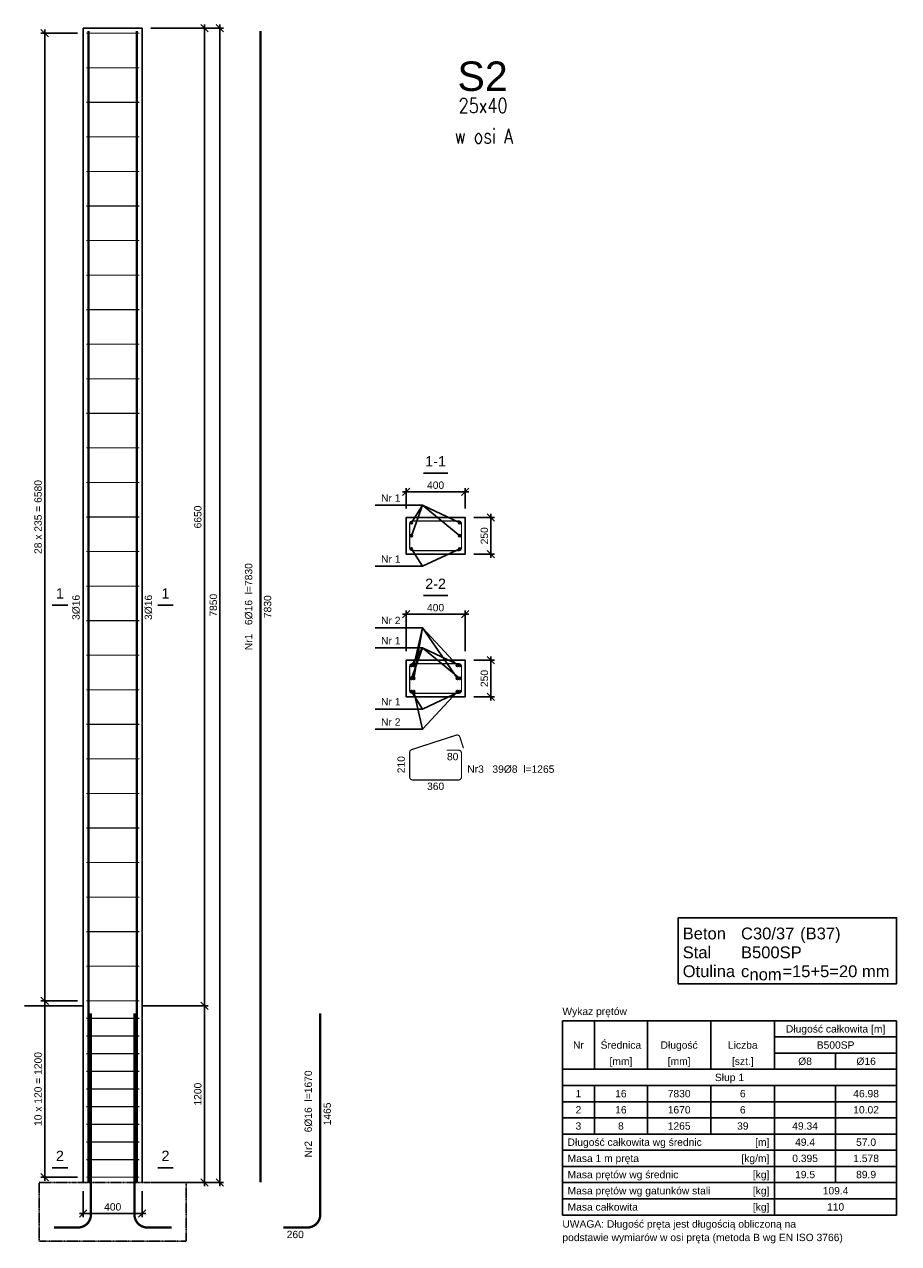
# Model space of a CAD drawing. Header units: millimetres. Extents: x -175722 to -110961, y 52375 to 104640.
# Tile 1 of 146: x -174684 to -168743, y 52375 to 60666. Entities that reach past the tile are written whole.
import ezdxf
from ezdxf.enums import TextEntityAlignment as Align

# ---------------------------------------------------------------- set-up
doc = ezdxf.new("R2010")
doc.units = ezdxf.units.MM
doc.linetypes.add('DASHED', pattern=[0.75, 0.5, -0.25])
for name, color, linetype in [('AS_Balustrady', 53, 'Continuous'), ('SPECBUD_Cienkie', 9, 'Continuous'), ('SPECBUD_Grube', 7, 'Continuous'), ('SPECBUD_Opisy', 6, 'Continuous'), ('SPECBUD_Pręty zbrojeniowe', 1, 'Continuous'), ('SPECBUD_Wymiary', 9, 'Continuous')]:
    doc.layers.add(name, color=color, linetype=linetype)
doc.styles.add('Arial', font='arial.ttf', dxfattribs={"height": 90})
doc.styles.add('e-cad_3', font='simplex.shx', dxfattribs={"width": 0.8})
doc.styles.add('SPECBUD_TXT', font='arial.ttf')
doc.dimstyles.new('SPECBUD_mm_20', dxfattribs={"dimscale": 20, "dimtxt": 2.5, "dimasz": 2.5, "dimexe": 1.25, "dimexo": 3, "dimgap": 1, "dimtad": 1, "dimdec": 0, "dimzin": 0, "dimtxsty": 'SPECBUD_TXT', "dimblk": 'OBLIQUE', "dimblk1": 'OBLIQUE', "dimblk2": 'OBLIQUE', "dimcen": 1, "dimclrt": 7, "dimadec": 0, "dimazin": 0, "dimtfac": 1, "dimtdec": 4, "dimtofl": 0, "dimtmove": 0, "dimatfit": 3, "dimfxl": 0, "dimtolj": 1, "dimtzin": 0, "dimarcsym": 0})

# ---------------------------------------------------------------- blocks, each defined once
blk = doc.blocks.new('_Oblique')
at = {"color": 0, "linetype": 'ByBlock', "lineweight": -2}
blk.add_line((-0.5, -0.5), (0.5, 0.5), dxfattribs=at)
blk = doc.blocks.new('*D478')
at = {"color": 0, "lineweight": -2, "transparency": 16777216}
for p, q in [((895.28, -63.5), (1283.6, -63.5)), ((1258.6, -6738.5), (1258.6, -38.5)), ((895.28, -6713.5), (1283.6, -6713.5)), ((1257.35, -6713.5), (1257.35, -6713.5))]:
    blk.add_line(p, q, dxfattribs=at)
at = {"layer": 'Defpoints', "color": 0, "transparency": 16777216}
for p in [(835.28, -63.5), (835.28, -6713.5)]:
    blk.add_point(p, dxfattribs=at)
at = {"transparency": 16777216, "xscale": 50, "yscale": 50}
for p, rotation in [((1258.6, -63.5), 90), ((1258.6, -6713.5), 270)]:
    blk.add_blockref('_Oblique', p, dxfattribs=dict(at, rotation=rotation))
at = {"color": 7, "transparency": 16777216, "style": 'SPECBUD_TXT'}
blk.add_text('6650', height=50, rotation=90, dxfattribs=at).set_placement((1238.6, -3388.5), align=Align.CENTER)
blk = doc.blocks.new('*D479')
at = {"color": 0, "lineweight": -2, "transparency": 16777216}
for p, q in [((895.28, -6713.5), (1283.6, -6713.5)), ((1258.6, -7938.5), (1258.6, -6688.5)), ((895.28, -7913.5), (1283.6, -7913.5)), ((1257.35, -7913.5), (1257.35, -7913.5))]:
    blk.add_line(p, q, dxfattribs=at)
at = {"layer": 'Defpoints', "color": 0, "transparency": 16777216}
for p in [(835.28, -6713.5), (835.28, -7913.5)]:
    blk.add_point(p, dxfattribs=at)
at = {"transparency": 16777216, "xscale": 50, "yscale": 50}
for p, rotation in [((1258.6, -6713.5), 90), ((1258.6, -7913.5), 270)]:
    blk.add_blockref('_Oblique', p, dxfattribs=dict(at, rotation=rotation))
at = {"color": 7, "transparency": 16777216, "style": 'SPECBUD_TXT'}
blk.add_text('1200', height=50, rotation=90, dxfattribs=at).set_placement((1238.6, -7313.5), align=Align.CENTER)
blk = doc.blocks.new('*D480')
at = {"color": 0, "lineweight": -2, "transparency": 16777216}
for p, q in [((895.28, -63.5), (1389.43, -63.5)), ((1364.43, -7938.5), (1364.43, -38.5)), ((895.28, -7913.5), (1389.43, -7913.5)), ((1363.18, -7913.5), (1363.18, -7913.5))]:
    blk.add_line(p, q, dxfattribs=at)
at = {"layer": 'Defpoints', "color": 0, "transparency": 16777216}
for p in [(835.28, -63.5), (835.28, -7913.5)]:
    blk.add_point(p, dxfattribs=at)
at = {"transparency": 16777216, "xscale": 50, "yscale": 50}
for p, rotation in [((1364.43, -63.5), 90), ((1364.43, -7913.5), 270)]:
    blk.add_blockref('_Oblique', p, dxfattribs=dict(at, rotation=rotation))
at = {"color": 7, "transparency": 16777216, "style": 'SPECBUD_TXT'}
blk.add_text('7850', height=50, rotation=90, dxfattribs=at).set_placement((1344.43, -3988.5), align=Align.CENTER)
blk = doc.blocks.new('*D481')
at = {"color": 0, "lineweight": -2, "transparency": 16777216}
for p, q in [((435.28, -7973.5), (435.28, -8150.16)), ((835.28, -7973.5), (835.28, -8150.16)), ((410.28, -8125.16), (860.28, -8125.16)), ((435.28, -8123.91), (435.28, -8123.91))]:
    blk.add_line(p, q, dxfattribs=at)
at = {"layer": 'Defpoints', "color": 0, "transparency": 16777216}
for p in [(435.28, -7913.5), (835.28, -7913.5)]:
    blk.add_point(p, dxfattribs=at)
at = {"transparency": 16777216, "xscale": 50, "yscale": 50, "rotation": 180}
blk.add_blockref('_Oblique', (435.28, -8125.16), dxfattribs=at)
at = {"transparency": 16777216, "xscale": 50, "yscale": 50}
blk.add_blockref('_Oblique', (835.28, -8125.16), dxfattribs=at)
at = {"color": 7, "transparency": 16777216, "style": 'SPECBUD_TXT'}
blk.add_text('400', height=50, dxfattribs=at).set_placement((635.28, -8105.16), align=Align.CENTER)
blk = doc.blocks.new('*D482')
at = {"color": 0, "lineweight": -2, "transparency": 16777216}
for p, q in [((395.28, -6678.5), (148.03, -6678.5)), ((173.03, -7903.5), (173.03, -6653.5)), ((395.28, -7878.5), (148.03, -7878.5)), ((174.28, -7878.5), (174.28, -7878.5))]:
    blk.add_line(p, q, dxfattribs=at)
at = {"layer": 'Defpoints', "color": 0, "transparency": 16777216}
for p in [(455.28, -6678.5), (455.28, -7878.5)]:
    blk.add_point(p, dxfattribs=at)
at = {"transparency": 16777216, "xscale": 50, "yscale": 50}
for p, rotation in [((173.03, -6678.5), 90), ((173.03, -7878.5), 270)]:
    blk.add_blockref('_Oblique', p, dxfattribs=dict(at, rotation=rotation))
at = {"color": 7, "transparency": 16777216, "style": 'SPECBUD_TXT'}
blk.add_text('10 x 120 = 1200', height=50, rotation=90, dxfattribs=at).set_placement((153.03, -7278.5), align=Align.CENTER)
blk = doc.blocks.new('*D483')
at = {"color": 0, "lineweight": -2, "transparency": 16777216}
for p, q in [((173.03, -6703.5), (173.03, -73.5)), ((395.28, -98.5), (148.03, -98.5)), ((395.28, -6678.5), (148.03, -6678.5)), ((174.28, -6678.5), (174.28, -6678.5))]:
    blk.add_line(p, q, dxfattribs=at)
at = {"layer": 'Defpoints', "color": 0, "transparency": 16777216}
for p in [(455.28, -98.5), (455.28, -6678.5)]:
    blk.add_point(p, dxfattribs=at)
at = {"transparency": 16777216, "xscale": 50, "yscale": 50}
for p, rotation in [((173.03, -98.5), 90), ((173.03, -6678.5), 270)]:
    blk.add_blockref('_Oblique', p, dxfattribs=dict(at, rotation=rotation))
at = {"color": 7, "transparency": 16777216, "style": 'SPECBUD_TXT'}
blk.add_text('28 x 235 = 6580', height=50, rotation=90, dxfattribs=at).set_placement((153.03, -3388.5), align=Align.CENTER)
blk = doc.blocks.new('*D484')
at = {"color": 0, "lineweight": -2, "transparency": 16777216}
for p, q in [((3089.72, -3391.33), (3231.12, -3391.33)), ((3206.12, -3666.33), (3206.12, -3366.33)), ((3089.72, -3641.33), (3231.12, -3641.33)), ((3204.87, -3641.33), (3204.87, -3641.33))]:
    blk.add_line(p, q, dxfattribs=at)
at = {"layer": 'Defpoints', "color": 0, "transparency": 16777216}
for p in [(3029.72, -3391.33), (3029.72, -3641.33)]:
    blk.add_point(p, dxfattribs=at)
at = {"transparency": 16777216, "xscale": 50, "yscale": 50}
for p, rotation in [((3206.12, -3391.33), 90), ((3206.12, -3641.33), 270)]:
    blk.add_blockref('_Oblique', p, dxfattribs=dict(at, rotation=rotation))
at = {"color": 7, "transparency": 16777216, "style": 'SPECBUD_TXT'}
blk.add_text('250', height=50, rotation=90, dxfattribs=at).set_placement((3186.12, -3516.33), align=Align.CENTER)
blk = doc.blocks.new('*D485')
at = {"color": 0, "lineweight": -2, "transparency": 16777216}
for p, q in [((2604.72, -3217.04), (3054.72, -3217.04)), ((2629.72, -3331.33), (2629.72, -3192.04)), ((2629.72, -3218.29), (2629.72, -3218.29)), ((3029.72, -3331.33), (3029.72, -3192.04))]:
    blk.add_line(p, q, dxfattribs=at)
at = {"layer": 'Defpoints', "color": 0, "transparency": 16777216}
for p in [(2629.72, -3391.33), (3029.72, -3391.33)]:
    blk.add_point(p, dxfattribs=at)
at = {"transparency": 16777216, "xscale": 50, "yscale": 50, "rotation": 180}
blk.add_blockref('_Oblique', (2629.72, -3217.04), dxfattribs=at)
at = {"transparency": 16777216, "xscale": 50, "yscale": 50}
blk.add_blockref('_Oblique', (3029.72, -3217.04), dxfattribs=at)
at = {"color": 7, "transparency": 16777216, "style": 'SPECBUD_TXT'}
blk.add_text('400', height=50, dxfattribs=at).set_placement((2829.72, -3197.04), align=Align.CENTER)
blk = doc.blocks.new('*D486')
at = {"color": 0, "lineweight": -2, "transparency": 16777216}
for p, q in [((3089.72, -4361.77), (3231.12, -4361.77)), ((3206.12, -4636.77), (3206.12, -4336.77)), ((3089.72, -4611.77), (3231.12, -4611.77)), ((3204.87, -4611.77), (3204.87, -4611.77))]:
    blk.add_line(p, q, dxfattribs=at)
at = {"layer": 'Defpoints', "color": 0, "transparency": 16777216}
for p in [(3029.72, -4361.77), (3029.72, -4611.77)]:
    blk.add_point(p, dxfattribs=at)
at = {"transparency": 16777216, "xscale": 50, "yscale": 50}
for p, rotation in [((3206.12, -4361.77), 90), ((3206.12, -4611.77), 270)]:
    blk.add_blockref('_Oblique', p, dxfattribs=dict(at, rotation=rotation))
at = {"color": 7, "transparency": 16777216, "style": 'SPECBUD_TXT'}
blk.add_text('250', height=50, rotation=90, dxfattribs=at).set_placement((3186.12, -4486.77), align=Align.CENTER)
blk = doc.blocks.new('*D487')
at = {"color": 0, "lineweight": -2, "transparency": 16777216}
for p, q in [((2604.72, -4049.88), (3054.72, -4049.88)), ((2629.72, -4301.77), (2629.72, -4024.88)), ((2629.72, -4051.13), (2629.72, -4051.13)), ((3029.72, -4301.77), (3029.72, -4024.88))]:
    blk.add_line(p, q, dxfattribs=at)
at = {"layer": 'Defpoints', "color": 0, "transparency": 16777216}
for p in [(2629.72, -4361.77), (3029.72, -4361.77)]:
    blk.add_point(p, dxfattribs=at)
at = {"transparency": 16777216, "xscale": 50, "yscale": 50, "rotation": 180}
blk.add_blockref('_Oblique', (2629.72, -4049.88), dxfattribs=at)
at = {"transparency": 16777216, "xscale": 50, "yscale": 50}
blk.add_blockref('_Oblique', (3029.72, -4049.88), dxfattribs=at)
at = {"color": 7, "transparency": 16777216, "style": 'SPECBUD_TXT'}
blk.add_text('400', height=50, dxfattribs=at).set_placement((2829.72, -4029.88), align=Align.CENTER)
blk = doc.blocks.new('SPECBUD_SOKWITY2_20260225214019')
at = {"layer": 'SPECBUD_Pręty zbrojeniowe', "ltscale": 4}
h = blk.add_hatch(color=256, dxfattribs=at)
edge = h.paths.add_edge_path()
edge.add_arc((2665.72, -3427.33), 8, 0, 360)
h = blk.add_hatch(color=256, dxfattribs=at)
edge = h.paths.add_edge_path()
edge.add_arc((2993.72, -3427.33), 8, 0, 360)
h = blk.add_hatch(color=256, dxfattribs=at)
edge = h.paths.add_edge_path()
edge.add_arc((2665.72, -3516.33), 8, 0, 360)
h = blk.add_hatch(color=256, dxfattribs=at)
edge = h.paths.add_edge_path()
edge.add_arc((2993.72, -3516.33), 8, 0, 360)
h = blk.add_hatch(color=256, dxfattribs=at)
edge = h.paths.add_edge_path()
edge.add_arc((2665.72, -3605.33), 8, 0, 360)
h = blk.add_hatch(color=256, dxfattribs=at)
edge = h.paths.add_edge_path()
edge.add_arc((2993.72, -3605.33), 8, 0, 360)
h = blk.add_hatch(color=256, dxfattribs=at)
edge = h.paths.add_edge_path()
edge.add_arc((2665.72, -4397.77), 8, 0, 360)
h = blk.add_hatch(color=256, dxfattribs=at)
edge = h.paths.add_edge_path()
edge.add_arc((2681.72, -4397.77), 8, 0, 360)
h = blk.add_hatch(color=256, dxfattribs=at)
edge = h.paths.add_edge_path()
edge.add_arc((2977.72, -4397.77), 8, 0, 360)
h = blk.add_hatch(color=256, dxfattribs=at)
edge = h.paths.add_edge_path()
edge.add_arc((2993.72, -4397.77), 8, 0, 360)
h = blk.add_hatch(color=256, dxfattribs=at)
edge = h.paths.add_edge_path()
edge.add_arc((2665.72, -4486.77), 8, 0, 360)
h = blk.add_hatch(color=256, dxfattribs=at)
edge = h.paths.add_edge_path()
edge.add_arc((2681.72, -4486.77), 8, 0, 360)
h = blk.add_hatch(color=256, dxfattribs=at)
edge = h.paths.add_edge_path()
edge.add_arc((2977.72, -4486.77), 8, 0, 360)
h = blk.add_hatch(color=256, dxfattribs=at)
edge = h.paths.add_edge_path()
edge.add_arc((2993.72, -4486.77), 8, 0, 360)
h = blk.add_hatch(color=256, dxfattribs=at)
edge = h.paths.add_edge_path()
edge.add_arc((2665.72, -4575.77), 8, 0, 360)
h = blk.add_hatch(color=256, dxfattribs=at)
edge = h.paths.add_edge_path()
edge.add_arc((2681.72, -4575.77), 8, 0, 360)
h = blk.add_hatch(color=256, dxfattribs=at)
edge = h.paths.add_edge_path()
edge.add_arc((2977.72, -4575.77), 8, 0, 360)
h = blk.add_hatch(color=256, dxfattribs=at)
edge = h.paths.add_edge_path()
edge.add_arc((2993.72, -4575.77), 8, 0, 360)
at = {"layer": 'SPECBUD_Cienkie', "linetype": 'Continuous', "ltscale": 4}
for p, q in [((3909.31, -7144.69), (3909.31, -6814.45)), ((4268.68, -7144.69), (4268.68, -6814.45)), ((4701.06, -7144.69), (4701.06, -6814.45)), ((5133.44, -7144.69), (5133.44, -6814.45)), ((5133.44, -6924.53), (5962.74, -6924.53)), ((5133.44, -7034.61), (5962.74, -7034.61)), ((5548.09, -7034.61), (5548.09, -7144.69)), ((3691.35, -7254.77), (5962.74, -7254.77)), ((3909.31, -7585.01), (3909.31, -7254.77)), ((4268.68, -7585.01), (4268.68, -7254.77)), ((4701.06, -7585.01), (4701.06, -7254.77)), ((5133.44, -8135.41), (5133.44, -7254.77)), ((5548.09, -7915.25), (5548.09, -7254.77)), ((3691.35, -7364.85), (5962.74, -7364.85)), ((3691.35, -7474.93), (5962.74, -7474.93)), ((3691.35, -7695.09), (5962.74, -7695.09)), ((3691.35, -7805.17), (5962.74, -7805.17)), ((3691.35, -7915.25), (5962.74, -7915.25)), ((3691.35, -8025.33), (5962.74, -8025.33))]:
    blk.add_line(p, q, dxfattribs=at)
for points in [[(435.28, -6713.5), (35.28, -6713.5)], [(835.28, -6713.5), (1235.28, -6713.5)]]:
    blk.add_lwpolyline(points, dxfattribs=at)
at = {"layer": 'SPECBUD_Cienkie', "linetype": 'DASHED', "ltscale": 4}
blk.add_lwpolyline([(135.28, -8313.5), (135.28, -7913.5), (385.28, -7913.5), (385.28, -7913.5), (885.28, -7913.5), (885.28, -7913.5), (1135.28, -7913.5), (1135.28, -8313.5), (135.28, -8313.5)], dxfattribs=at)
at = {"layer": 'SPECBUD_Grube', "linetype": 'Continuous', "ltscale": 4}
for p, q in [((3691.35, -6814.45), (5962.74, -6814.45)), ((3691.35, -8135.41), (3691.35, -6814.45)), ((5962.74, -8135.41), (5962.74, -6814.45)), ((3691.35, -7144.69), (5962.74, -7144.69)), ((3691.35, -7585.01), (5962.74, -7585.01)), ((3691.35, -8135.41), (5962.74, -8135.41))]:
    blk.add_line(p, q, dxfattribs=at)
for points in [[(435.28, -63.5), (435.28, -7913.5)], [(435.28, -63.5), (835.28, -63.5)], [(835.28, -63.5), (835.28, -7913.5)], [(2629.72, -3391.33), (2629.72, -3391.33), (3029.72, -3391.33), (3029.72, -3391.33), (3029.72, -3641.33), (3029.72, -3641.33), (2629.72, -3641.33), (2629.72, -3641.33), (2629.72, -3391.33)], [(2629.72, -4361.77), (2629.72, -4361.77), (3029.72, -4361.77), (3029.72, -4361.77), (3029.72, -4611.77), (3029.72, -4611.77), (2629.72, -4611.77), (2629.72, -4611.77), (2629.72, -4361.77)]]:
    blk.add_lwpolyline(points, dxfattribs=at)
blk.add_lwpolyline([(4477.11, -6114.11), (5962.74, -6114.11), (5962.74, -6563.25), (4477.11, -6563.25)], close=True, dxfattribs=at)
at = {"layer": 'SPECBUD_Opisy', "linetype": 'Continuous', "ltscale": 4}
for p, q in [((2746.65, -3090.03), (2912.79, -3090.03)), ((2418.04, -3308.77), (2705.61, -3308.77)), ((2418.04, -3723.89), (2705.61, -3723.89)), ((2746.65, -3922.87), (2912.79, -3922.87)), ((329.45, -3988.5), (223.62, -3988.5)), ((941.12, -3988.5), (1046.96, -3988.5)), ((2418.04, -4141.61), (2705.61, -4141.61)), ((2418.04, -4279.21), (2705.61, -4279.21)), ((2418.04, -4694.33), (2705.61, -4694.33)), ((2418.04, -4831.93), (2705.61, -4831.93)), ((329.44, -7813.5), (223.6, -7813.5)), ((941.12, -7813.5), (1046.96, -7813.5))]:
    blk.add_line(p, q, dxfattribs=at)
for points in [[(2705.61, -3308.77), (2740.89, -3308.77), (2665.72, -3427.33)], [(2705.61, -3308.77), (2740.89, -3308.77), (2665.72, -3516.33)], [(2705.61, -3308.77), (2740.89, -3308.77), (2993.72, -3427.33)], [(2705.61, -3308.77), (2740.89, -3308.77), (2993.72, -3516.33)], [(2705.61, -3723.89), (2740.89, -3723.89), (2665.72, -3605.33)], [(2705.61, -3723.89), (2740.89, -3723.89), (2993.72, -3605.33)], [(2705.61, -4141.61), (2740.89, -4141.61), (2681.72, -4397.77)], [(2705.61, -4141.61), (2740.89, -4141.61), (2681.72, -4486.77)], [(2705.61, -4141.61), (2740.89, -4141.61), (2977.72, -4397.77)], [(2705.61, -4141.61), (2740.89, -4141.61), (2977.72, -4486.77)], [(2705.61, -4279.21), (2740.89, -4279.21), (2665.72, -4397.77)], [(2705.61, -4279.21), (2740.89, -4279.21), (2665.72, -4486.77)], [(2705.61, -4279.21), (2740.89, -4279.21), (2993.72, -4397.77)], [(2705.61, -4279.21), (2740.89, -4279.21), (2993.72, -4486.77)], [(2705.61, -4694.33), (2740.89, -4694.33), (2665.72, -4575.77)], [(2705.61, -4831.93), (2740.89, -4831.93), (2681.72, -4575.77)], [(2705.61, -4694.33), (2740.89, -4694.33), (2993.72, -4575.77)], [(2705.61, -4831.93), (2740.89, -4831.93), (2977.72, -4575.77)]]:
    blk.add_lwpolyline(points, dxfattribs=at)
at = {"layer": 'SPECBUD_Pręty zbrojeniowe', "linetype": 'Continuous', "ltscale": 4}
for points, const_width in [([(471.28, -7913.5), (471.28, -7913.5), (471.28, -7913.5), (471.28, -7913.5), (471.28, -7913.5), (471.28, -7913.5), (471.28, -83.5), (471.28, -83.5), (471.28, -83.5), (471.28, -83.5), (471.28, -83.5), (471.28, -83.5)], 16), ([(471.28, -7913.5), (471.28, -7913.5), (471.28, -7913.5), (471.28, -7913.5), (471.28, -7913.5), (471.28, -7913.5), (471.28, -83.5), (471.28, -83.5), (471.28, -83.5), (471.28, -83.5), (471.28, -83.5), (471.28, -83.5)], 16), ([(471.28, -7913.5), (471.28, -7913.5), (471.28, -7913.5), (471.28, -7913.5), (471.28, -7913.5), (471.28, -7913.5), (471.28, -83.5), (471.28, -83.5), (471.28, -83.5), (471.28, -83.5), (471.28, -83.5), (471.28, -83.5)], 16), ([(799.28, -7913.5), (799.28, -7913.5), (799.28, -7913.5), (799.28, -7913.5), (799.28, -7913.5), (799.28, -7913.5), (799.28, -83.5), (799.28, -83.5), (799.28, -83.5), (799.28, -83.5), (799.28, -83.5), (799.28, -83.5)], 16), ([(799.28, -7913.5), (799.28, -7913.5), (799.28, -7913.5), (799.28, -7913.5), (799.28, -7913.5), (799.28, -7913.5), (799.28, -83.5), (799.28, -83.5), (799.28, -83.5), (799.28, -83.5), (799.28, -83.5), (799.28, -83.5)], 16), ([(799.28, -7913.5), (799.28, -7913.5), (799.28, -7913.5), (799.28, -7913.5), (799.28, -7913.5), (799.28, -7913.5), (799.28, -83.5), (799.28, -83.5), (799.28, -83.5), (799.28, -83.5), (799.28, -83.5), (799.28, -83.5)], 16), ([(1640.56, -7913.5), (1640.56, -7913.5), (1640.56, -7913.5), (1640.56, -7913.5), (1640.56, -7913.5), (1640.56, -7913.5), (1640.56, -83.5), (1640.56, -83.5), (1640.56, -83.5), (1640.56, -83.5), (1640.56, -83.5), (1640.56, -83.5)], 16), ([(815.28, -98.5), (455.28, -98.5)], 8), ([(815.28, -333.5), (455.28, -333.5)], 8), ([(815.28, -568.5), (455.28, -568.5)], 8), ([(815.28, -803.5), (455.28, -803.5)], 8), ([(815.28, -1038.5), (455.28, -1038.5)], 8), ([(815.28, -1273.5), (455.28, -1273.5)], 8), ([(815.28, -1508.5), (455.28, -1508.5)], 8), ([(815.28, -1743.5), (455.28, -1743.5)], 8), ([(815.28, -1978.5), (455.28, -1978.5)], 8), ([(815.28, -2213.5), (455.28, -2213.5)], 8), ([(815.28, -2448.5), (455.28, -2448.5)], 8), ([(815.28, -2683.5), (455.28, -2683.5)], 8), ([(815.28, -2918.5), (455.28, -2918.5)], 8), ([(815.28, -3153.5), (455.28, -3153.5)], 8), ([(815.28, -3388.5), (455.28, -3388.5)], 8), ([(815.28, -3623.5), (455.28, -3623.5)], 8), ([(815.28, -3858.5), (455.28, -3858.5)], 8), ([(815.28, -4093.5), (455.28, -4093.5)], 8), ([(815.28, -4328.5), (455.28, -4328.5)], 8), ([(815.28, -4563.5), (455.28, -4563.5)], 8), ([(815.28, -4798.5), (455.28, -4798.5)], 8), ([(815.28, -5033.5), (455.28, -5033.5)], 8), ([(815.28, -5268.5), (455.28, -5268.5)], 8), ([(815.28, -5503.5), (455.28, -5503.5)], 8), ([(815.28, -5738.5), (455.28, -5738.5)], 8), ([(815.28, -5973.5), (455.28, -5973.5)], 8), ([(815.28, -6208.5), (455.28, -6208.5)], 8), ([(815.28, -6443.5), (455.28, -6443.5)], 8), ([(815.28, -6678.5), (455.28, -6678.5)], 8), ([(815.28, -6798.5), (455.28, -6798.5)], 8), ([(815.28, -6918.5), (455.28, -6918.5)], 8), ([(815.28, -7038.5), (455.28, -7038.5)], 8), ([(815.28, -7158.5), (455.28, -7158.5)], 8), ([(815.28, -7278.5), (455.28, -7278.5)], 8), ([(815.28, -7398.5), (455.28, -7398.5)], 8), ([(815.28, -7518.5), (455.28, -7518.5)], 8), ([(815.28, -7638.5), (455.28, -7638.5)], 8), ([(815.28, -7758.5), (455.28, -7758.5)], 8), ([(815.28, -7878.5), (455.28, -7878.5)], 8)]:
    blk.add_lwpolyline(points, dxfattribs=dict(at, const_width=const_width))
for points, const_width in [([(2905.72, -3415.33), (2985.72, -3415.33, -0.4142136), (3005.72, -3435.33), (3005.72, -3597.33, -0.4142136), (2985.72, -3617.33), (2673.72, -3617.33, -0.4142136), (2653.72, -3597.33), (2653.72, -3435.33, -0.4142136), (2673.72, -3415.33), (2985.72, -3415.33, -0.4142136), (3005.72, -3435.33), (3005.72, -3515.33)], 8), ([(2905.72, -4385.77), (2985.72, -4385.77, -0.4142136), (3005.72, -4405.77), (3005.72, -4567.77, -0.4142136), (2985.72, -4587.77), (2673.72, -4587.77, -0.4142136), (2653.72, -4567.77), (2653.72, -4405.77, -0.4142136), (2673.72, -4385.77), (2985.72, -4385.77, -0.4142136), (3005.72, -4405.77), (3005.72, -4485.77)], 8), ([(2905.72, -4974.72), (2985.72, -4974.72, -0.4142136), (3005.72, -4994.72), (3005.72, -5156.72, -0.4142136), (2985.72, -5176.72), (2673.72, -5176.72, -0.4142136), (2653.72, -5156.72), (2653.72, -4989.25, -0.3249222), (2667.54, -4970.23), (2969.47, -4872.13, -0.4142105), (2994.67, -4884.97), (3019.39, -4961.05)], 8), ([(235.4, -8220.5), (235.4, -8220.5), (235.4, -8220.5), (235.4, -8220.5), (235.4, -8220.5), (235.4, -8220.5), (399.28, -8220.5, 0.4142136), (487.28, -8132.5), (487.28, -6763.74), (487.28, -6763.74), (487.28, -6763.74), (487.28, -6763.74), (487.28, -6763.74), (487.28, -6763.74)], 16), ([(235.4, -8220.5), (235.4, -8220.5), (235.4, -8220.5), (235.4, -8220.5), (235.4, -8220.5), (235.4, -8220.5), (399.28, -8220.5, 0.4142136), (487.28, -8132.5), (487.28, -6763.74), (487.28, -6763.74), (487.28, -6763.74), (487.28, -6763.74), (487.28, -6763.74), (487.28, -6763.74)], 16), ([(235.4, -8220.5), (235.4, -8220.5), (235.4, -8220.5), (235.4, -8220.5), (235.4, -8220.5), (235.4, -8220.5), (399.28, -8220.5, 0.4142136), (487.28, -8132.5), (487.28, -6763.74), (487.28, -6763.74), (487.28, -6763.74), (487.28, -6763.74), (487.28, -6763.74), (487.28, -6763.74)], 16), ([(1035.16, -8220.5), (1035.16, -8220.5), (1035.16, -8220.5), (1035.16, -8220.5), (1035.16, -8220.5), (1035.16, -8220.5), (871.28, -8220.5, -0.4142136), (783.28, -8132.5), (783.28, -6763.74), (783.28, -6763.74), (783.28, -6763.74), (783.28, -6763.74), (783.28, -6763.74), (783.28, -6763.74)], 16), ([(1035.16, -8220.5), (1035.16, -8220.5), (1035.16, -8220.5), (1035.16, -8220.5), (1035.16, -8220.5), (1035.16, -8220.5), (871.28, -8220.5, -0.4142136), (783.28, -8132.5), (783.28, -6763.74), (783.28, -6763.74), (783.28, -6763.74), (783.28, -6763.74), (783.28, -6763.74), (783.28, -6763.74)], 16), ([(1035.16, -8220.5), (1035.16, -8220.5), (1035.16, -8220.5), (1035.16, -8220.5), (1035.16, -8220.5), (1035.16, -8220.5), (871.28, -8220.5, -0.4142136), (783.28, -8132.5), (783.28, -6763.74), (783.28, -6763.74), (783.28, -6763.74), (783.28, -6763.74), (783.28, -6763.74), (783.28, -6763.74)], 16), ([(1794.15, -8220.5), (1794.15, -8220.5), (1794.15, -8220.5), (1794.15, -8220.5), (1794.15, -8220.5), (1794.15, -8220.5), (1958.03, -8220.5, 0.4142136), (2046.03, -8132.5), (2046.03, -6763.74), (2046.03, -6763.74), (2046.03, -6763.74), (2046.03, -6763.74), (2046.03, -6763.74), (2046.03, -6763.74)], 16)]:
    blk.add_lwpolyline(points, format="xyb", dxfattribs=dict(at, const_width=const_width))
for centre in [(2665.72, -3427.33), (2993.72, -3427.33), (2665.72, -3516.33), (2993.72, -3516.33), (2665.72, -3605.33), (2993.72, -3605.33), (2665.72, -4397.77), (2681.72, -4397.77), (2977.72, -4397.77), (2993.72, -4397.77), (2665.72, -4486.77), (2681.72, -4486.77), (2977.72, -4486.77), (2993.72, -4486.77), (2665.72, -4575.77), (2681.72, -4575.77), (2977.72, -4575.77), (2993.72, -4575.77)]:
    blk.add_circle(centre, 8, dxfattribs=at)
at = {"layer": 'SPECBUD_Opisy', "color": 7, "ltscale": 4, "style": 'SPECBUD_TXT'}
for s, p in [('1-1', (2829.72, -3065.67)), ('2-2', (2829.72, -3898.51)), ('1', (276.54, -3964.14)), ('1', (994.04, -3964.14)), ('2', (276.52, -7789.14)), ('2', (994.04, -7789.14))]:
    blk.add_text(s, height=70, dxfattribs=at).set_placement(p, align=Align.BOTTOM_CENTER)
for s, p in [('Nr 1', (2459.12, -3234.44)), ('Nr 1', (2459.12, -3649.56)), ('Nr 2', (2459.12, -4067.28)), ('Nr 1', (2459.12, -4204.88)), ('Nr 1', (2459.12, -4620)), ('Nr 2', (2459.12, -4757.6)), ('Nr3   39Ø8  l=1265', (3045, -5077.93)), ('UWAGA: Długość pręta jest długością obliczoną na ', (3691.35, -8171.16)), ('podstawie wymiarów w osi pręta (metoda B wg EN ISO 3766)', (3691.35, -8262.89))]:
    blk.add_text(s, height=50, dxfattribs=at).set_placement(p, align=Align.TOP_LEFT)
for s, p in [('Nr1   6Ø16  l=7830', (1533.77, -3998.5)), ('7830', (1662.67, -3998.5)), ('Nr2   6Ø16  l=1670', (1939.24, -7448.12)), ('1465', (2068.14, -7448.12))]:
    blk.add_text(s, height=50, rotation=90, dxfattribs=at).set_placement(p, align=Align.TOP_CENTER)
for p in [(360.95, -4088.94), (852.68, -4088.94)]:
    blk.add_text('3Ø16', height=50, rotation=90, dxfattribs=at).set_placement(p, align=Align.TOP_LEFT)
blk.add_text('210', height=50, rotation=90, dxfattribs=at).set_placement((2635.61, -5072.98), align=Align.BOTTOM_CENTER)
for s, p in [('80', (2945.72, -4992.83)), ('360', (2829.72, -5194.83)), ('260', (1876.09, -8242.61))]:
    blk.add_text(s, height=50, dxfattribs=at).set_placement(p, align=Align.TOP_CENTER)
at = {"layer": 'SPECBUD_Opisy', "color": 7, "ltscale": 0.2, "style": 'SPECBUD_TXT'}
for s, height, p in [('Beton', 80.465, (4509.05, -6261)), ('C30/37', 80.465, (4905.21, -6261)), (' (B37)', 80.465, (5275.89, -6261)), ('Stal', 80.465, (4509.05, -6389.42)), ('B500SP', 80.465, (4905.21, -6389.42)), ('Otulina', 80.465, (4509.05, -6517.84)), ('c', 80.47, (4905.21, -6517.84)), ('=15+5=20 mm', 80.465, (5186.32, -6517.84)), ('nom', 80.465, (4962.7, -6539.24))]:
    blk.add_text(s, height=height, dxfattribs=at).set_placement(p)
at = {"layer": 'SPECBUD_Opisy', "color": 7, "ltscale": 4, "style": 'SPECBUD_TXT'}
for s, p in [('Wykaz prętów', (3691.35, -6750.23)), ('Długość całkowita wg średnic', (3726.63, -7640.04)), ('Masa 1 m pręta', (3726.63, -7750.12)), ('Masa prętów wg średnic', (3726.63, -7860.2)), ('Masa prętów wg gatunków stali', (3726.63, -7970.28)), ('Masa całkowita', (3726.63, -8080.36))]:
    blk.add_text(s, height=50, dxfattribs=at).set_placement(p, align=Align.MIDDLE_LEFT)
for s, p in [('Długość całkowita [m]', (5548.09, -6869.48)), ('Nr', (3800.33, -6979.56)), ('Średnica', (4088.99, -6979.56)), ('Długość', (4484.87, -6979.56)), ('Liczba', (4917.25, -6979.56)), ('B500SP', (5548.09, -6979.56)), ('[mm]', (4088.99, -7089.64)), ('[mm]', (4484.87, -7089.64)), ('[szt.]', (4917.25, -7089.64)), ('Ø8', (5340.76, -7089.64)), ('Ø16', (5755.41, -7089.64)), ('Słup 1', (4827.04, -7199.72)), ('1', (3800.33, -7309.8)), ('16', (4088.99, -7309.8)), ('7830', (4484.87, -7309.8)), ('6', (4917.25, -7309.8)), ('46.98', (5755.41, -7309.8)), ('2', (3800.33, -7419.88)), ('16', (4088.99, -7419.88)), ('1670', (4484.87, -7419.88)), ('6', (4917.25, -7419.88)), ('10.02', (5755.41, -7419.88)), ('3', (3800.33, -7529.96)), ('8', (4088.99, -7529.96)), ('1265', (4484.87, -7529.96)), ('39', (4917.25, -7529.96)), ('49.34', (5340.76, -7529.96)), ('49.4', (5340.76, -7640.04)), ('57.0', (5755.41, -7640.04)), ('0.395', (5340.76, -7750.12)), ('1.578', (5755.41, -7750.12)), ('19.5', (5340.76, -7860.2)), ('89.9', (5755.41, -7860.2)), ('109.4', (5548.09, -7970.28)), ('110', (5548.09, -8080.36))]:
    blk.add_text(s, height=50, dxfattribs=at).set_placement(p, align=Align.MIDDLE_CENTER)
for s, p in [('[m]', (5098.16, -7640.04)), ('[kg/m]', (5098.16, -7750.12)), ('[kg]', (5098.16, -7860.2)), ('[kg]', (5098.16, -7970.28)), ('[kg]', (5098.16, -8080.36))]:
    blk.add_text(s, height=50, dxfattribs=at).set_placement(p, align=Align.MIDDLE_RIGHT)
at = {"layer": 'SPECBUD_Wymiary', "ltscale": 4}
for base, p1, p2, text, picture, middle in [((173.03, -98.5), (455.28, -6678.5), (455.28, -98.5), '28 x 235 = 6580', '*D483', (173.03, -3388.5)), ((173.03, -6678.5), (455.28, -7878.5), (455.28, -6678.5), '10 x 120 = 1200', '*D482', (173.03, -7278.5))]:
    dim = blk.add_linear_dim(base=base, p1=p1, p2=p2, angle=90, text=text, dimstyle='SPECBUD_mm_20', override={"dimblk1": 'Oblique', "dimblk2": 'Oblique', "dimsah": 1}, dxfattribs=at)
    dim.commit()
    dim.dimension.update_dxf_attribs({"geometry": picture, "text_midpoint": middle})
for base, p1, p2, picture, middle in [((1258.6, -63.5), (835.28, -6713.5), (835.28, -63.5), '*D478', (1258.6, -3388.5)), ((1364.43, -63.5), (835.28, -7913.5), (835.28, -63.5), '*D480', (1364.43, -3988.5)), ((3206.12, -3391.33), (3029.72, -3641.33), (3029.72, -3391.33), '*D484', (3206.12, -3516.33)), ((3206.12, -4361.77), (3029.72, -4611.77), (3029.72, -4361.77), '*D486', (3206.12, -4486.77)), ((1258.6, -6713.5), (835.28, -7913.5), (835.28, -6713.5), '*D479', (1258.6, -7313.5))]:
    dim = blk.add_linear_dim(base=base, p1=p1, p2=p2, angle=90, dimstyle='SPECBUD_mm_20', override={"dimblk1": 'Oblique', "dimblk2": 'Oblique', "dimsah": 1}, dxfattribs=at)
    dim.commit()
    dim.dimension.update_dxf_attribs({"geometry": picture, "text_midpoint": middle})
for base, p1, p2, picture, middle in [((3029.72, -3217.04), (2629.72, -3391.33), (3029.72, -3391.33), '*D485', (2829.72, -3217.04)), ((3029.72, -4049.88), (2629.72, -4361.77), (3029.72, -4361.77), '*D487', (2829.72, -4049.88)), ((835.28, -8125.16), (435.28, -7913.5), (835.28, -7913.5), '*D481', (635.28, -8125.16))]:
    dim = blk.add_linear_dim(base=base, p1=p1, p2=p2, dimstyle='SPECBUD_mm_20', override={"dimblk1": 'Oblique', "dimblk2": 'Oblique', "dimsah": 1}, dxfattribs=at)
    dim.commit()
    dim.dimension.update_dxf_attribs({"geometry": picture, "text_midpoint": middle})

msp = doc.modelspace()

# ---------------------------------------------------------------- block references
msp.add_blockref('SPECBUD_SOKWITY2_20260225214019', (-174719.34533, 60704.63737))

# ---------------------------------------------------------------- texts
at = {"layer": 'AS_Balustrady', "linetype": 'Continuous', "ltscale": 0.25, "style": 'Arial'}
msp.add_text('S2', height=200, dxfattribs=at).set_placement((-171741.03585, 60213.83899))
at = {"layer": 'AS_Balustrady', "linetype": 'Continuous', "ltscale": 0.25, "style": 'e-cad_3', "width": 0.8}
for s, p in [('25x40', (-171733.23592, 60063.83899)), ('w osi A', (-171760.67002, 59856.51523))]:
    msp.add_text(s, height=100, dxfattribs=at).set_placement(p)

doc.saveas('drawing.dxf')
